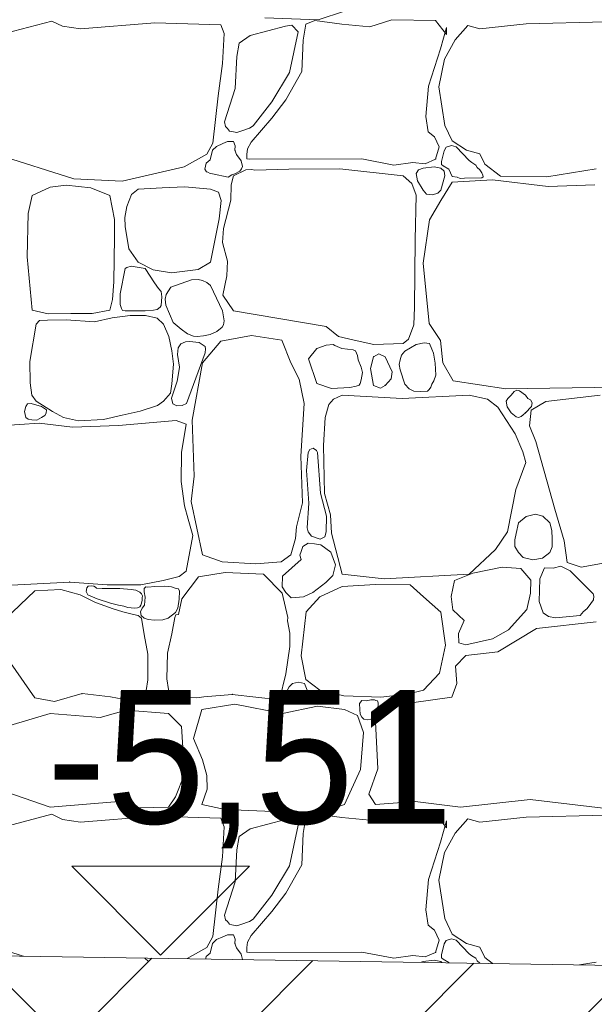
# Model space of a CAD drawing. Header units: millimetres. Extents: x 16408 to 141596, y -21057 to 26364.
# Tile 134 of 144: x 86448 to 87094, y -5563 to -4457. Entities that reach past the tile are written whole.
import ezdxf

# ---------------------------------------------------------------- set-up
doc = ezdxf.new("R2010")
doc.units = ezdxf.units.MM
doc.header["$MEASUREMENT"] = 0
doc.linetypes.add('Wipeout_Contour', pattern=[1000, 0, -1000])
doc.layers.add('0_Nr_pióra__1', color=7, linetype='Continuous', lineweight=13)
doc.layers.add('0_Nr_pióra__101', color=7, linetype='Continuous', lineweight=5, true_color=0xb2b2b2)
doc.layers.add('_elementy3d_Nr_pióra__101', color=7, linetype='Continuous', lineweight=5, true_color=0xb2b2b2)
doc.layers.add('_elementy3d', color=7, linetype='Continuous')
doc.styles.add('STYL_AUTOMATYCZNY_2', font='txt')
doc.dimstyles.new('STYL_AUTOMATYCZNY__1', dxfattribs={"dimtxt": 150, "dimasz": 95, "dimexe": 0.18, "dimexo": 0.0625, "dimgap": 0.09, "dimtad": 1, "dimtih": 1, "dimtoh": 1, "dimdec": 0, "dimlfac": 0.1, "dimzin": 0, "dimdsep": 46, "dimtxsty": 'STYL_AUTOMATYCZNY_2', "dimblk": 'ARROWHEAD_6', "dimblk1": 'ARROWHEAD_6', "dimblk2": 'ARROWHEAD_6', "dimcen": 0.09, "dimse1": 1, "dimse2": 1, "dimclrd": 7, "dimclre": 7, "dimclrt": 7, "dimadec": 1, "dimazin": 0, "dimtfac": 1, "dimtdec": 4, "dimtmove": 0, "dimatfit": 3, "dimfxl": 0, "dimtolj": 1, "dimtzin": 0, "dimarcsym": 0})

# ---------------------------------------------------------------- blocks, each defined once
blk = doc.blocks.new('*X4')
at = {"layer": '_elementy3d_Nr_pióra__101', "color": 253, "linetype": 'Continuous', "lineweight": 5, "true_color": 0xb2b2b2}
for p, q in [((86813.3, -4447.1), (86783.4, -4457)), ((86400, -4480.1), (86483.9, -4458.2)), ((86483.9, -4458.2), (86496.1, -4463.9)), ((86783.4, -4457), (86723.4, -4454.5)), ((86779.9, -4457.7), (86769.5, -4461.7)), ((86810.1, -4461.7), (86779.9, -4457.7)), ((86866.6, -4457), (86841.8, -4464.7)), ((86915.6, -4457.7), (86866.6, -4457)), ((86927.8, -4473.3), (86915.6, -4457.7)), ((86496.1, -4463.9), (86516.1, -4466.9)), ((86516.1, -4466.9), (86600, -4460.2)), ((86600, -4460.2), (86674.1, -4462.4)), ((86674.1, -4462.4), (86678, -4472.3)), ((86746.7, -4463.9), (86707, -4474.6)), ((86754.1, -4462.9), (86746.7, -4463.9)), ((86761.2, -4470.3), (86754.1, -4462.9)), ((86769.5, -4461.7), (86766.8, -4479.8)), ((86841.8, -4464.7), (86810.1, -4461.7)), ((86921.3, -4489.4), (86928, -4465.4)), ((86928, -4465.4), (86927.8, -4473.3)), ((86952, -4463.2), (86937.7, -4479.5)), ((86965.4, -4466.9), (86952, -4463.2)), ((87017.7, -4461.2), (86965.4, -4466.9)), ((87107.3, -4459), (87017.7, -4461.2)), ((86678, -4472.3), (86675.8, -4505.8)), ((86707, -4474.6), (86694.7, -4483)), ((86751.4, -4515.9), (86761.2, -4470.3)), ((86766.8, -4479.8), (86765.3, -4514.9)), ((86937.7, -4479.5), (86925.8, -4501.1)), ((86694.7, -4483), (86692.2, -4498.1)), ((86907.7, -4531.5), (86921.3, -4489.4)), ((86692.2, -4498.1), (86690.2, -4534)), ((86925.8, -4501.1), (86919.1, -4532)), ((86675.8, -4505.8), (86670.9, -4542.4)), ((86731.3, -4548.9), (86751.4, -4515.9)), ((86765.3, -4514.9), (86747.2, -4546.6)), ((86690.2, -4534), (86678.2, -4571.4)), ((86904.7, -4565.5), (86907.7, -4531.5)), ((86919.1, -4532), (86926, -4575.4)), ((86670.9, -4542.4), (86665.2, -4595.4)), ((86747.2, -4546.6), (86731.3, -4567.4)), ((86710.3, -4575.9), (86731.3, -4548.9)), ((86731.3, -4567.4), (86708.3, -4594.2)), ((86907.4, -4582.8), (86904.7, -4565.5)), ((86678.2, -4571.4), (86679.5, -4576.7)), ((86679.5, -4576.7), (86681.6, -4578.8)), ((86681.6, -4578.8), (86683.8, -4581.8)), ((86696.7, -4582.1), (86706.4, -4578.7)), ((86706.4, -4578.7), (86710.3, -4575.9)), ((86926, -4575.4), (86934.4, -4592.7)), ((86683.8, -4581.8), (86686.6, -4582.4)), ((86686.6, -4582.4), (86692.2, -4583.4)), ((86692.2, -4583.4), (86696.7, -4582.1)), ((86914.4, -4588.3), (86907.4, -4582.8)), ((86919.6, -4599.6), (86914.4, -4588.3)), ((86665.2, -4595.4), (86658.5, -4607.8)), ((86669.3, -4599), (86664.7, -4603.4)), ((86676.4, -4595.8), (86669.3, -4599)), ((86681.7, -4593.6), (86676.4, -4595.8)), ((86688.2, -4593.7), (86681.7, -4593.6)), ((86690.3, -4598.6), (86688.2, -4593.7)), ((86690, -4603.4), (86690.3, -4598.6)), ((86703.9, -4601.7), (86703.3, -4608)), ((86708.3, -4594.2), (86703.9, -4601.7)), ((86915.6, -4613.3), (86919.6, -4599.6)), ((86927.6, -4600.1), (86925.4, -4603.9)), ((86933.6, -4598), (86927.6, -4600.1)), ((86938.9, -4599.6), (86933.6, -4598)), ((86934.4, -4592.7), (86950.5, -4603.4)), ((86953.4, -4614.9), (86938.9, -4599.6)), ((86508.9, -4635.5), (86420, -4607.6)), ((86658.5, -4607.8), (86633, -4621.9)), ((86664.7, -4603.4), (86662.2, -4614.2)), ((86691.7, -4608.3), (86690, -4603.4)), ((86696.9, -4615.2), (86691.7, -4608.3)), ((86703.3, -4608), (86703.2, -4612.9)), ((86703.2, -4612.9), (86705.8, -4613.3)), ((86705.8, -4613.3), (86832.6, -4613)), ((86832.6, -4613), (86868.6, -4620)), ((86904, -4618.5), (86915.6, -4613.3)), ((86925.4, -4603.9), (86922.2, -4616.2)), ((86950.5, -4603.4), (86965.4, -4607.3)), ((86965.4, -4607.3), (86971.1, -4619)), ((86633, -4621.9), (86563.2, -4638.2)), ((86657.5, -4618), (86656.1, -4624.7)), ((86656.1, -4624.7), (86658, -4627.8)), ((86662.2, -4614.2), (86657.5, -4618)), ((86695.5, -4626.9), (86697.3, -4624.3)), ((86698.4, -4621.5), (86696.9, -4615.2)), ((86697.3, -4624.3), (86698.4, -4621.5)), ((86750.7, -4624.7), (86712.3, -4625.7)), ((86807.9, -4624.4), (86750.7, -4624.7)), ((86879.2, -4632.3), (86807.9, -4624.4)), ((86868.6, -4620), (86889.9, -4617)), ((86889.9, -4617), (86904, -4618.5)), ((86901.5, -4623.4), (86896.4, -4625.5)), ((86914.1, -4622.1), (86901.5, -4623.4)), ((86921.6, -4623.4), (86914.1, -4622.1)), ((86925.2, -4626.8), (86921.6, -4623.4)), ((86922.2, -4616.2), (86922.4, -4619.3)), ((86922.4, -4619.3), (86924.3, -4621)), ((86924.3, -4621), (86930.4, -4624.7)), ((86930.4, -4624.7), (86934.3, -4632.7)), ((86956.5, -4617.2), (86953.4, -4614.9)), ((86960.8, -4620), (86956.5, -4617.2)), ((86962.3, -4622.7), (86960.8, -4620)), ((86965.4, -4625.4), (86962.3, -4622.7)), ((86971.1, -4619), (86988.7, -4632.6)), ((87040.7, -4633.1), (87096.2, -4624.4)), ((86563.2, -4638.2), (86508.9, -4635.5)), ((86658, -4627.8), (86659.3, -4628.2)), ((86659.3, -4628.2), (86662, -4629.6)), ((86662, -4629.6), (86664.7, -4629.9)), ((86664.7, -4629.9), (86682.5, -4633.8)), ((86682.5, -4633.8), (86686.4, -4630.9)), ((86688.5, -4632.3), (86685.6, -4642.3)), ((86686.4, -4630.9), (86690, -4629.9)), ((86702.1, -4625.5), (86688.5, -4632.3)), ((86690, -4629.9), (86695.5, -4626.9)), ((86709, -4625.1), (86702.1, -4625.5)), ((86712.3, -4625.7), (86709, -4625.1)), ((86888.8, -4640.8), (86879.2, -4632.3)), ((86896.4, -4625.5), (86893.6, -4629.4)), ((86893.6, -4629.4), (86895.4, -4637.9)), ((86921.6, -4648.2), (86926.1, -4632.2)), ((86926.1, -4632.2), (86925.2, -4626.8)), ((86934.3, -4632.7), (86939.9, -4633.8)), ((86939.9, -4633.8), (86943.2, -4635.2)), ((86943.2, -4635.2), (86948.1, -4634.9)), ((86948.1, -4634.9), (86967.5, -4634.3)), ((86967.7, -4628.6), (86965.4, -4625.4)), ((86967.5, -4634.3), (86969, -4633.2)), ((86968.9, -4631.2), (86967.7, -4628.6)), ((86969, -4633.2), (86968.9, -4631.2)), ((86988.7, -4632.6), (87040.7, -4633.1)), ((86482, -4644.8), (86461.7, -4654.4)), ((86500.2, -4642.7), (86482, -4644.8)), ((86528, -4645.5), (86500.2, -4642.7)), ((86549.4, -4654.4), (86528, -4645.5)), ((86608.1, -4645.5), (86581.2, -4647.2)), ((86633.4, -4644.6), (86608.1, -4645.5)), ((86662.6, -4647.2), (86633.4, -4644.6)), ((86685.6, -4642.3), (86685.3, -4659.4)), ((86893.8, -4653.8), (86888.8, -4640.8)), ((86895.4, -4637.9), (86901.5, -4648.2)), ((86934.4, -4639.3), (86921.6, -4659.8)), ((86979.5, -4636.8), (86934.4, -4639.3)), ((87042.4, -4644), (86979.5, -4636.8)), ((87094.7, -4642.2), (87042.4, -4644)), ((86461.7, -4654.4), (86457.4, -4674.5)), ((86554.6, -4681.1), (86549.4, -4654.4)), ((86573.7, -4653.1), (86568.2, -4666.7)), ((86581.2, -4647.2), (86573.7, -4653.1)), ((86671.3, -4650.5), (86662.6, -4647.2)), ((86674.5, -4659.7), (86671.3, -4650.5)), ((86892.5, -4704.2), (86893.8, -4653.8)), ((86901.5, -4648.2), (86905.5, -4652.8)), ((86905.5, -4652.8), (86912, -4653.5)), ((86912, -4653.5), (86918.1, -4651.6)), ((86918.1, -4651.6), (86921.6, -4648.2)), ((86568.2, -4666.7), (86566.1, -4678.8)), ((86672.1, -4680.3), (86674.5, -4659.7)), ((86685.3, -4659.4), (86677.2, -4691.5)), ((86921.6, -4659.8), (86908.7, -4681.6)), ((86457.4, -4674.5), (86456.4, -4723)), ((86566.1, -4678.8), (86566.3, -4689)), ((86554.4, -4700.9), (86554.6, -4681.1)), ((86566.3, -4689), (86570.4, -4714.1)), ((86662.6, -4729.2), (86672.1, -4680.3)), ((86908.7, -4681.6), (86901.5, -4730.4)), ((86553.7, -4751.1), (86554.4, -4700.9)), ((86677.2, -4691.5), (86676.1, -4707.2)), ((86676.1, -4707.2), (86681.6, -4728.2)), ((86891.8, -4779.6), (86892.5, -4704.2)), ((86456.4, -4723), (86461.7, -4783.2)), ((86570.4, -4714.1), (86581.2, -4729.2)), ((86568.2, -4735.1), (86566.3, -4736.4)), ((86573.3, -4733.7), (86568.2, -4735.1)), ((86588.9, -4736.4), (86573.3, -4733.7)), ((86581.2, -4729.2), (86598, -4737.8)), ((86648.6, -4737.5), (86662.6, -4729.2)), ((86681.6, -4728.2), (86680.7, -4744.6)), ((86901.5, -4730.4), (86908.4, -4798)), ((86566.3, -4736.4), (86561, -4764.8)), ((86599.5, -4752.4), (86588.9, -4736.4)), ((86598, -4737.8), (86618.5, -4741.1)), ((86618.5, -4741.1), (86648.6, -4737.5)), ((86680.7, -4744.6), (86676.4, -4766.1)), ((86552.2, -4771.2), (86553.7, -4751.1)), ((86604.1, -4758.9), (86599.5, -4752.4)), ((86617.9, -4757.4), (86612.6, -4765.5)), ((86640.9, -4749), (86617.9, -4757.4)), ((86648.5, -4748.7), (86640.9, -4749)), ((86653.3, -4749.8), (86648.5, -4748.7)), ((86658.4, -4752), (86653.3, -4749.8)), ((86662.5, -4755.4), (86658.4, -4752)), ((86676, -4784), (86662.5, -4755.4)), ((86561, -4764.8), (86560.8, -4776.9)), ((86606.9, -4762), (86604.1, -4758.9)), ((86607.8, -4768), (86606.9, -4762)), ((86607, -4777.8), (86607.8, -4768)), ((86612.6, -4765.5), (86611.4, -4770.9)), ((86676.4, -4766.1), (86688.5, -4783.9)), ((86549.4, -4783.2), (86552.2, -4771.2)), ((86560.8, -4776.9), (86562.3, -4781.1)), ((86605.8, -4779.8), (86607, -4777.8)), ((86611.4, -4770.9), (86612.3, -4777.6)), ((86612.3, -4777.6), (86620.6, -4796.8)), ((86891.3, -4799.7), (86891.8, -4779.6)), ((86461.7, -4783.2), (86479.9, -4787.3)), ((86479.9, -4787.3), (86505.4, -4787)), ((86505.4, -4787), (86529.5, -4786.9)), ((86529.5, -4786.9), (86549.4, -4783.2)), ((86572.2, -4788.9), (86551.8, -4791.7)), ((86562.3, -4781.1), (86563.3, -4783.5)), ((86563.3, -4783.5), (86566.3, -4784)), ((86566.3, -4784), (86588.9, -4784)), ((86589.2, -4789.2), (86572.2, -4788.9)), ((86588.9, -4784), (86598.2, -4783.2)), ((86602.4, -4792.1), (86589.2, -4789.2)), ((86598.2, -4783.2), (86602.6, -4782.2)), ((86602.6, -4782.2), (86605.8, -4779.8)), ((86677.7, -4794.9), (86676, -4784)), ((86688.5, -4783.9), (86792.5, -4801.6)), ((86466.4, -4798.9), (86459.1, -4840.8)), ((86470.2, -4794.7), (86466.4, -4798.9)), ((86479.2, -4794.4), (86470.2, -4794.7)), ((86500, -4794.1), (86479.2, -4794.4)), ((86531.8, -4796.1), (86500, -4794.1)), ((86551.8, -4791.7), (86531.8, -4796.1)), ((86609.6, -4798.9), (86602.4, -4792.1)), ((86615.4, -4812.6), (86609.6, -4798.9)), ((86620.6, -4796.8), (86629.5, -4804.4)), ((86675.4, -4802.2), (86677.1, -4799.6)), ((86677.1, -4799.6), (86677.7, -4794.9)), ((86792.5, -4801.6), (86806.3, -4812.5)), ((86885.3, -4815.5), (86891.3, -4799.7)), ((86908.4, -4798), (86921.3, -4817.1)), ((86618.8, -4828.6), (86615.4, -4812.6)), ((86629.5, -4804.4), (86636.4, -4809.8)), ((86636.4, -4809.8), (86643.2, -4812.3)), ((86643.2, -4812.3), (86647.4, -4812.6)), ((86647.4, -4812.6), (86654.6, -4812.1)), ((86654.6, -4812.1), (86662.2, -4810.3)), ((86662.2, -4810.3), (86669.4, -4807.2)), ((86669.4, -4807.2), (86675.4, -4802.2)), ((86708.6, -4811.4), (86673.9, -4817.8)), ((86742.7, -4816.9), (86708.6, -4811.4)), ((86806.3, -4812.5), (86824.1, -4816.7)), ((86629, -4821), (86625.9, -4825.3)), ((86634.3, -4818.8), (86629, -4821)), ((86639, -4818.2), (86634.3, -4818.8)), ((86649.6, -4819.4), (86639, -4818.2)), ((86656.4, -4823.8), (86649.6, -4819.4)), ((86673.9, -4817.8), (86653.3, -4842.1)), ((86656.7, -4826.7), (86656.4, -4823.8)), ((86752.9, -4842.1), (86742.7, -4816.9)), ((86792.4, -4822.4), (86781.9, -4826)), ((86800.4, -4821.8), (86792.4, -4822.4)), ((86802.2, -4822.6), (86800.4, -4821.8)), ((86810.1, -4826), (86802.2, -4822.6)), ((86824.1, -4816.7), (86846.1, -4821.7)), ((86846.1, -4821.7), (86879.2, -4820.6)), ((86879.2, -4820.6), (86885.3, -4815.5)), ((86893.9, -4821.8), (86881.2, -4829.2)), ((86902.7, -4819.8), (86893.9, -4821.8)), ((86908.9, -4820.7), (86902.7, -4819.8)), ((86911.4, -4826.8), (86908.9, -4820.7)), ((86921.3, -4817.1), (86923.8, -4842.1)), ((86620.7, -4843.8), (86618.8, -4828.6)), ((86625.9, -4825.3), (86625.2, -4833)), ((86625.2, -4833), (86627.5, -4847)), ((86635.5, -4887.9), (86656.3, -4830.9)), ((86656.3, -4830.9), (86656.7, -4826.7)), ((86781.9, -4826), (86772.7, -4837.7)), ((86823, -4827.5), (86810.1, -4826)), ((86825.5, -4828.7), (86823, -4827.5)), ((86827.8, -4834.2), (86825.5, -4828.7)), ((86828.7, -4838.9), (86827.8, -4834.2)), ((86851.9, -4832.2), (86845.8, -4835.4)), ((86858.9, -4835.4), (86851.9, -4832.2)), ((86877.1, -4833.5), (86875.6, -4838.9)), ((86881.2, -4829.2), (86877.1, -4833.5)), ((86913.2, -4831.4), (86911.4, -4826.8)), ((86915.3, -4842.7), (86913.2, -4831.4)), ((86459.1, -4840.8), (86459.5, -4864.6)), ((86619.1, -4865.9), (86620.7, -4843.8)), ((86653.3, -4842.1), (86641.7, -4906.5)), ((86762.1, -4860.7), (86752.9, -4842.1)), ((86772.7, -4837.7), (86781.9, -4865.4)), ((86831.8, -4847), (86828.7, -4838.9)), ((86845.8, -4835.4), (86842.6, -4848.6)), ((86866.8, -4852.3), (86858.9, -4835.4)), ((86875.6, -4838.9), (86874.8, -4844.1)), ((86874.8, -4844.1), (86875.7, -4850)), ((86915.9, -4856), (86915.3, -4842.7)), ((86923.8, -4842.1), (86935.4, -4862.4)), ((86626.4, -4854.4), (86624.8, -4863)), ((86627.5, -4847), (86626.4, -4854.4)), ((86833.4, -4853), (86831.8, -4847)), ((86832.1, -4861.4), (86833.4, -4853)), ((86842.6, -4848.6), (86845.8, -4867.6)), ((86865.6, -4860.2), (86866.8, -4852.3)), ((86875.7, -4850), (86881.2, -4866.4)), ((86913.6, -4862.6), (86915.9, -4856)), ((86459.5, -4864.6), (86461.5, -4878.5)), ((86617.5, -4876.4), (86619.1, -4865.9)), ((86624.8, -4863), (86618.7, -4881.8)), ((86767.8, -4887.9), (86762.1, -4860.7)), ((86781.9, -4865.4), (86798.7, -4871.1)), ((86826.2, -4868.6), (86829.6, -4867.3)), ((86829.6, -4867.3), (86830.7, -4865.4)), ((86830.7, -4865.4), (86832.1, -4861.4)), ((86845.8, -4867.6), (86853.6, -4870.9)), ((86853.6, -4870.9), (86858.9, -4867.6)), ((86858.9, -4867.6), (86865.6, -4860.2)), ((86881.2, -4866.4), (86885.8, -4871.4)), ((86910.2, -4869.7), (86911.4, -4866.4)), ((86911.4, -4866.4), (86913.6, -4862.6)), ((86935.4, -4862.4), (86994.6, -4871.6)), ((86461.5, -4878.5), (86466.4, -4885.4)), ((86609.6, -4885.4), (86617.5, -4876.4)), ((86798.7, -4871.1), (86819, -4869.9)), ((86810.6, -4878.5), (86800.7, -4883)), ((86878, -4882.2), (86810.6, -4878.5)), ((86819, -4869.9), (86826.2, -4868.6)), ((86953.4, -4878.5), (86878, -4882.2)), ((86885.8, -4871.4), (86891.1, -4874.2)), ((86891.1, -4874.2), (86898.5, -4874.3)), ((86898.5, -4874.3), (86906.7, -4874.1)), ((86906.7, -4874.1), (86908.4, -4872.1)), ((86908.4, -4872.1), (86910.2, -4869.7)), ((86974.1, -4883), (86953.4, -4878.5)), ((86994.6, -4871.6), (87120.7, -4869.6)), ((87000.6, -4878.5), (86997, -4882.2)), ((87003.9, -4874.3), (87000.6, -4878.5)), ((87007.1, -4872.9), (87003.9, -4874.3)), ((87010.2, -4873.6), (87007.1, -4872.9)), ((87016.7, -4878.5), (87010.2, -4873.6)), ((87019.4, -4882.4), (87016.7, -4878.5)), ((87100.9, -4878.5), (87039.7, -4885.7)), ((86456.6, -4888.5), (86454.9, -4891.5)), ((86460.6, -4887.8), (86456.6, -4888.5)), ((86472.3, -4891.5), (86460.6, -4887.8)), ((86466.4, -4885.4), (86484.7, -4896.9)), ((86583.5, -4896.4), (86603, -4890.1)), ((86603, -4890.1), (86609.6, -4885.4)), ((86618.7, -4881.8), (86620.1, -4888.2)), ((86620.1, -4888.2), (86624.4, -4890.5)), ((86624.4, -4890.5), (86630.5, -4890.2)), ((86630.5, -4890.2), (86635.5, -4887.9)), ((86764, -4947.1), (86767.8, -4887.9)), ((86795.5, -4888.9), (86791.3, -4903.8)), ((86800.7, -4883), (86795.5, -4888.9)), ((86985.5, -4891.9), (86974.1, -4883)), ((86997, -4882.2), (86994.9, -4885.5)), ((86994.9, -4885.5), (86996, -4891.7)), ((87022.4, -4884), (87019.4, -4882.4)), ((87024.3, -4887.2), (87022.4, -4884)), ((87039.7, -4885.7), (87023.1, -4895.6)), ((87023.7, -4891.5), (87024.3, -4887.2)), ((86454.9, -4891.5), (86453.2, -4897.1)), ((86453.2, -4897.1), (86454.9, -4903.7)), ((86477.9, -4895.2), (86472.3, -4891.5)), ((86476, -4901.5), (86477.6, -4898.8)), ((86477.6, -4898.8), (86477.9, -4895.2)), ((86484.7, -4896.9), (86497, -4903.7)), ((86542, -4906.1), (86562.9, -4900.9)), ((86562.9, -4900.9), (86583.5, -4896.4)), ((87005, -4921.9), (86985.5, -4891.9)), ((86996, -4891.7), (87000.6, -4898.3)), ((87000.6, -4898.3), (87006.2, -4902.8)), ((87011.9, -4902.7), (87014, -4900.6)), ((87014, -4900.6), (87016.7, -4898.3)), ((87016.7, -4898.3), (87023.7, -4891.5)), ((87023.1, -4895.6), (87021.4, -4913.2)), ((86469.9, -4910.2), (86425.1, -4912.9)), ((86454.9, -4903.7), (86457.3, -4905.4)), ((86457.3, -4905.4), (86461.3, -4906.3)), ((86461.3, -4906.3), (86467.2, -4906.6)), ((86467.2, -4906.6), (86472.3, -4903.7)), ((86507.2, -4914.4), (86469.9, -4910.2)), ((86472.3, -4903.7), (86476, -4901.5)), ((86497, -4903.7), (86514.1, -4907.6)), ((86514.1, -4907.6), (86542, -4906.1)), ((86624, -4907), (86558.8, -4912.7)), ((86634.9, -4911.1), (86624, -4907)), ((86629.8, -4943.2), (86634.9, -4911.1)), ((86641.7, -4906.5), (86644.2, -4969.7)), ((86791.3, -4903.8), (86789.6, -4935)), ((87006.2, -4902.8), (87009, -4903.6)), ((87009, -4903.6), (87011.9, -4902.7)), ((86558.8, -4912.7), (86507.2, -4914.4)), ((87013.7, -4942.2), (87005, -4921.9)), ((87021.4, -4913.2), (87028.4, -4930.8)), ((87028.4, -4930.8), (87049.9, -5006.6)), ((86629.3, -4975.7), (86629.8, -4943.2)), ((86772.2, -4943.2), (86770.4, -4963.3)), ((86774.1, -4939.7), (86772.2, -4943.2)), ((86778, -4938.3), (86774.1, -4939.7)), ((86781.8, -4940.8), (86778, -4938.3)), ((86782.9, -4943.2), (86781.8, -4940.8)), ((86786, -4988.6), (86782.9, -4943.2)), ((86789.6, -4935), (86790.8, -4989.2)), ((87017.2, -4954.1), (87013.7, -4942.2)), ((86766, -4999.6), (86764, -4947.1)), ((87005.8, -4984.5), (87017.2, -4954.1)), ((86770.4, -4963.3), (86773.1, -4999.9)), ((86633.1, -5002.9), (86629.3, -4975.7)), ((86644.2, -4969.7), (86640.7, -4998.2)), ((86792.8, -5014.7), (86786, -4988.6)), ((86790.8, -4989.2), (86797.5, -5013)), ((86996.4, -5032.1), (87005.8, -4984.5)), ((86640.7, -4998.2), (86653.3, -5058.1)), ((86759.3, -5026.6), (86766, -4999.6)), ((86773.1, -4999.9), (86771, -5027.5)), ((86637.3, -5018.1), (86633.1, -5002.9)), ((87049.9, -5006.6), (87060.3, -5042.2)), ((86642.6, -5036.1), (86637.3, -5018.1)), ((86792.7, -5032.1), (86792.8, -5014.7)), ((86797.5, -5013), (86798.7, -5033.6)), ((87008.9, -5022.2), (87006.1, -5033.9)), ((87017.6, -5015.1), (87008.9, -5022.2)), ((87027.9, -5012.2), (87017.6, -5015.1)), ((87036.1, -5014.6), (87027.9, -5012.2)), ((87044.1, -5022.2), (87036.1, -5014.6)), ((87046.4, -5030.8), (87044.1, -5022.2)), ((86758.1, -5039.5), (86759.3, -5026.6)), ((86771, -5027.5), (86772.2, -5032.1)), ((86772.2, -5032.1), (86775.9, -5037.2)), ((86791, -5037.7), (86792.7, -5032.1)), ((86798.7, -5033.6), (86810.6, -5079.9)), ((86983, -5052.2), (86996.4, -5032.1)), ((87006.1, -5033.9), (87004.9, -5041.2)), ((87046.7, -5040.2), (87046.4, -5030.8)), ((86634.9, -5076.4), (86642.6, -5036.1)), ((86752.9, -5058.1), (86758.1, -5039.5)), ((86772.2, -5044.8), (86766.2, -5048.8)), ((86779.6, -5045.7), (86772.2, -5044.8)), ((86775.9, -5037.2), (86785.9, -5040.3)), ((86785.9, -5040.3), (86791, -5037.7)), ((87004.9, -5041.2), (87004.8, -5048.6)), ((87046.7, -5049.2), (87046.7, -5040.2)), ((87060.3, -5042.2), (87063.7, -5066.8)), ((86764.4, -5054.2), (86763, -5058.4)), ((86766.2, -5048.8), (86764.4, -5054.2)), ((86786.6, -5046.8), (86779.6, -5045.7)), ((86797.7, -5055.1), (86786.6, -5046.8)), ((86803, -5069.1), (86797.7, -5055.1)), ((86953.4, -5079.9), (86983, -5052.2)), ((87004.8, -5048.6), (87008.9, -5055.4)), ((87008.9, -5055.4), (87014.1, -5061)), ((87035.9, -5061.7), (87044.1, -5055.4)), ((87044.1, -5055.4), (87046.7, -5049.2)), ((86653.3, -5058.1), (86675.6, -5065.8)), ((86675.6, -5065.8), (86713.3, -5068)), ((86713.3, -5068), (86742, -5065.8)), ((86742, -5065.8), (86752.9, -5058.1)), ((86764.4, -5063.3), (86743.6, -5081.8)), ((86763, -5058.4), (86764.4, -5063.3)), ((87014.1, -5061), (87025.2, -5063.8)), ((87025.2, -5063.8), (87035.9, -5061.7)), ((87063.7, -5066.8), (87079.3, -5072)), ((87079.3, -5072), (87135.8, -5061.6)), ((86627.3, -5082.4), (86634.9, -5076.4)), ((86649.1, -5082.6), (86679.1, -5077.9)), ((86679.1, -5077.9), (86722.2, -5079.9)), ((86800.2, -5081.2), (86803, -5069.1)), ((86990.4, -5071.7), (86957.5, -5078.7)), ((87011.5, -5073.5), (86990.4, -5071.7)), ((87022.6, -5086.3), (87011.5, -5073.5)), ((87038.2, -5072.7), (87032.7, -5085.1)), ((87047.9, -5073), (87038.2, -5072.7)), ((87056.6, -5070.8), (87047.9, -5073)), ((87067, -5075.9), (87056.6, -5070.8)), ((87092.7, -5101.7), (87067, -5075.9)), ((86415.5, -5093.1), (86504.2, -5088.6)), ((86504.2, -5088.6), (86546.4, -5091.8)), ((86584.1, -5091.8), (86609.1, -5086.8)), ((86609.1, -5086.8), (86627.3, -5082.4)), ((86630.2, -5107.3), (86649.1, -5082.6)), ((86722.2, -5079.9), (86743.2, -5100.9)), ((86743.6, -5081.8), (86743, -5093.9)), ((86777.6, -5100.3), (86792.2, -5089)), ((86792.2, -5089), (86800.2, -5081.2)), ((86810.6, -5079.9), (86857.9, -5084.8)), ((86857.9, -5084.8), (86953.4, -5079.9)), ((86936.9, -5086.8), (86933.2, -5104.8)), ((86957.5, -5078.7), (86936.9, -5086.8)), ((87022.4, -5101.2), (87022.6, -5086.3)), ((87032.7, -5085.1), (87032.3, -5110.6)), ((86464.9, -5098.6), (86431.6, -5130.3)), ((86494.1, -5097), (86464.9, -5098.6)), ((86515.9, -5102.9), (86494.1, -5097)), ((86523.2, -5095.1), (86522.6, -5099.1)), ((86522.6, -5099.1), (86524.3, -5102.9)), ((86525, -5093.1), (86523.2, -5095.1)), ((86528.6, -5092.8), (86525, -5093.1)), ((86531.2, -5093.3), (86528.6, -5092.8)), ((86533.1, -5094.2), (86531.2, -5093.3)), ((86534.2, -5095.4), (86533.1, -5094.2)), ((86540.6, -5095.9), (86534.2, -5095.4)), ((86560.5, -5095.8), (86540.6, -5095.9)), ((86546.4, -5091.8), (86584.1, -5091.8)), ((86573.3, -5097), (86560.5, -5095.8)), ((86578.3, -5097.8), (86573.3, -5097)), ((86582.9, -5100), (86578.3, -5097.8)), ((86584.8, -5101.7), (86582.9, -5100)), ((86588, -5095.8), (86587.8, -5099.6)), ((86587.8, -5099.6), (86588.9, -5105.7)), ((86589.8, -5094), (86588, -5095.8)), ((86592.1, -5094.3), (86589.8, -5094)), ((86600, -5093.7), (86592.1, -5094.3)), ((86611.2, -5093.2), (86600, -5093.7)), ((86618.5, -5093.9), (86611.2, -5093.2)), ((86624, -5095.8), (86618.5, -5093.9)), ((86626.4, -5096.2), (86624, -5095.8)), ((86627.6, -5098.8), (86626.4, -5096.2)), ((86627.2, -5107.8), (86627.6, -5098.8)), ((86743, -5093.9), (86747.3, -5100.5)), ((86767, -5105.2), (86777.6, -5100.3)), ((86810.6, -5093.5), (86785.3, -5105.2)), ((86848.2, -5091.5), (86810.6, -5093.5)), ((86886.9, -5091.8), (86848.2, -5091.5)), ((86902.2, -5105.2), (86886.9, -5091.8)), ((86533, -5111.7), (86515.9, -5102.9)), ((86524.3, -5102.9), (86535, -5107.4)), ((86535, -5107.4), (86550.1, -5112.2)), ((86584.7, -5112.4), (86585.4, -5109)), ((86585.9, -5103.9), (86584.8, -5101.7)), ((86585.4, -5109), (86585.6, -5106.4)), ((86585.6, -5106.4), (86585.9, -5103.9)), ((86588.9, -5105.7), (86588.3, -5114.6)), ((86625.6, -5117.8), (86627.2, -5107.8)), ((86626.4, -5125.2), (86630.2, -5107.3)), ((86743.2, -5100.9), (86749.6, -5128.3)), ((86747.3, -5100.5), (86753.3, -5106.2)), ((86753.3, -5106.2), (86767, -5105.2)), ((86785.3, -5105.2), (86770.2, -5122.2)), ((86921.6, -5122.5), (86902.2, -5105.2)), ((86933.2, -5104.8), (86935.2, -5119.8)), ((87018.1, -5119.6), (87022.4, -5101.2)), ((87032.3, -5110.6), (87036.8, -5123.1)), ((87090.2, -5112.7), (87093.1, -5108.5)), ((87093.7, -5104.3), (87092.7, -5101.7)), ((87093.1, -5108.5), (87093.7, -5104.3)), ((86553, -5118.5), (86533, -5111.7)), ((86550.1, -5112.2), (86559.1, -5114.6)), ((86564, -5121.9), (86553, -5118.5)), ((86559.1, -5114.6), (86564.8, -5115.6)), ((86575.9, -5125), (86564, -5121.9)), ((86564.8, -5115.6), (86569.4, -5117.1)), ((86569.4, -5117.1), (86576.9, -5117.8)), ((86576.9, -5117.8), (86580.3, -5117.5)), ((86580.3, -5117.5), (86582.9, -5116.3)), ((86582.9, -5116.3), (86584.2, -5114.7)), ((86585.4, -5118.1), (86583.8, -5122)), ((86583.8, -5122), (86584.6, -5126.3)), ((86584.2, -5114.7), (86584.7, -5112.4)), ((86588.3, -5114.6), (86585.4, -5118.1)), ((86623.2, -5122.7), (86625.6, -5117.8)), ((86770.2, -5122.2), (86764.3, -5171.5)), ((86926.8, -5159.4), (86921.6, -5122.5)), ((86935.2, -5119.8), (86947.6, -5131.9)), ((86997.6, -5142.3), (87018.1, -5119.6)), ((87078.1, -5126), (87081.9, -5121.8)), ((87081.8, -5122), (87086, -5118.3)), ((87086, -5118.3), (87090.2, -5112.7)), ((86580.9, -5126), (86575.9, -5125)), ((86584.9, -5129.3), (86580.9, -5126)), ((86584.6, -5126.3), (86588, -5129.3)), ((86588, -5147.7), (86584.9, -5129.3)), ((86588, -5129.3), (86592.4, -5130.6)), ((86592.4, -5130.6), (86599.5, -5131.3)), ((86599.5, -5131.3), (86608.7, -5131.1)), ((86608.7, -5131.1), (86614.8, -5129.3)), ((86614.8, -5129.3), (86623.2, -5122.7)), ((86618.8, -5146.6), (86622.4, -5128.3)), ((86622.4, -5128.3), (86623.4, -5125.5)), ((86623.4, -5125.5), (86626.4, -5125.2)), ((86749.6, -5128.3), (86749.1, -5132.1)), ((86749.1, -5132.1), (86751.5, -5146.2)), ((86947.6, -5131.9), (86941.4, -5146.5)), ((87096.4, -5133.4), (87029.1, -5140.8)), ((87036.8, -5123.1), (87042.5, -5127.3)), ((87042.5, -5127.3), (87050.4, -5128.7)), ((87050.4, -5128.7), (87078.1, -5126)), ((86979.8, -5152.5), (86997.6, -5142.3)), ((87029.1, -5140.8), (86985.7, -5167.1)), ((86592, -5169.8), (86588, -5147.7)), ((86614.2, -5168.6), (86618.8, -5146.6)), ((86751.5, -5146.2), (86751.6, -5161)), ((86941.4, -5146.5), (86941.6, -5156.9)), ((86949.6, -5159.2), (86979.8, -5152.5)), ((86751.6, -5161), (86747.1, -5191.9)), ((86920.1, -5190.9), (86926.8, -5159.4)), ((86941.6, -5156.9), (86949.6, -5159.2)), ((86592, -5198.6), (86592, -5169.8)), ((86613.4, -5197.5), (86614.2, -5168.6)), ((86764.3, -5171.5), (86769.5, -5198)), ((86949.6, -5171.3), (86937.9, -5183.2)), ((86985.7, -5167.1), (86949.6, -5171.3)), ((86437.5, -5179.3), (86464.9, -5218.6)), ((86937.9, -5183.2), (86939.6, -5202.5)), ((86589.9, -5210.3), (86592, -5198.6)), ((86615.2, -5209.2), (86613.4, -5197.5)), ((86747.1, -5191.9), (86739.9, -5220.9)), ((86769.5, -5198), (86785.3, -5210.2)), ((86902.2, -5210.2), (86920.1, -5190.9)), ((86587.5, -5216.6), (86589.9, -5210.3)), ((86617.4, -5215.5), (86615.2, -5209.2)), ((86748.6, -5210.3), (86748.1, -5216.7)), ((86750.9, -5206.2), (86748.6, -5210.3)), ((86754.8, -5202.6), (86750.9, -5206.2)), ((86761.5, -5201.1), (86754.8, -5202.6)), ((86768.2, -5202.7), (86761.5, -5201.1)), ((86769.5, -5206.2), (86768.2, -5202.7)), ((86771, -5210), (86769.5, -5206.2)), ((86771.2, -5215.3), (86771, -5210)), ((86785.3, -5210.2), (86812.3, -5216.6)), ((86883.7, -5214.4), (86902.2, -5210.2)), ((86939.6, -5202.5), (86933.9, -5218.1)), ((86464.9, -5218.6), (86487.1, -5222.8)), ((86487.1, -5222.8), (86518, -5214)), ((86518, -5214), (86549.9, -5217.5)), ((86549.9, -5217.5), (86557.9, -5219)), ((86557.9, -5219), (86577.8, -5219.3)), ((86577.8, -5219.3), (86582.9, -5219.9)), ((86582.9, -5219.9), (86584.9, -5218.6)), ((86584.9, -5218.6), (86587.5, -5216.6)), ((86619.9, -5217.6), (86617.4, -5215.5)), ((86621.9, -5219), (86619.9, -5217.6)), ((86627, -5218.5), (86621.9, -5219)), ((86646.9, -5218.7), (86627, -5218.5)), ((86654.9, -5217.5), (86646.9, -5218.7)), ((86686.9, -5214.8), (86654.9, -5217.5)), ((86739.9, -5220.9), (86686.9, -5214.8)), ((86748.1, -5216.7), (86749, -5221.6)), ((86749, -5221.6), (86750.9, -5223.8)), ((86769.5, -5223.8), (86770.5, -5220.5)), ((86770.5, -5220.5), (86771.2, -5215.3)), ((86812.3, -5216.6), (86854.2, -5217.9)), ((86832.5, -5221.6), (86830.1, -5225)), ((86837.8, -5222), (86832.5, -5221.6)), ((86842.9, -5220.9), (86837.8, -5222)), ((86847, -5221.1), (86842.9, -5220.9)), ((86848.3, -5221.6), (86847, -5221.1)), ((86850.3, -5221.9), (86848.3, -5221.6)), ((86850.9, -5224.3), (86850.3, -5221.9)), ((86854.2, -5217.9), (86883.7, -5214.4)), ((86933.9, -5218.1), (86867.1, -5227.3)), ((86567.6, -5232.7), (86538.2, -5240.9)), ((86615.2, -5236.2), (86567.6, -5232.7)), ((86643.4, -5264.4), (86652.6, -5231.7)), ((86652.6, -5231.7), (86690, -5225.8)), ((86690, -5225.8), (86743.5, -5236.2)), ((86743.5, -5236.2), (86782.9, -5228)), ((86750.9, -5223.8), (86756.2, -5225.6)), ((86756.2, -5225.6), (86762.5, -5225.7)), ((86762.5, -5225.7), (86766.6, -5225.3)), ((86766.6, -5225.3), (86769.5, -5223.8)), ((86782.9, -5228), (86813.3, -5231.7)), ((86813.3, -5231.7), (86827.9, -5238.4)), ((86830.1, -5225), (86830.4, -5231.7)), ((86830.4, -5231.7), (86830.9, -5236.9)), ((86845.2, -5240.6), (86851, -5227.7)), ((86867.1, -5227.3), (86848.2, -5245.6)), ((86851, -5227.7), (86850.9, -5224.3)), ((86482.1, -5236.2), (86426.6, -5252.8)), ((86538.2, -5240.9), (86482.1, -5236.2)), ((86630, -5251), (86615.2, -5236.2)), ((86827.9, -5238.4), (86834.4, -5257.5)), ((86830.9, -5236.9), (86832.5, -5240.6)), ((86832.5, -5240.6), (86835.1, -5242.5)), ((86835.1, -5242.5), (86839.2, -5243.4)), ((86839.2, -5243.4), (86843, -5242.8)), ((86843, -5242.8), (86845.2, -5240.6)), ((86633.3, -5304.3), (86630, -5251)), ((86848.2, -5245.6), (86850.5, -5298.6)), ((86653.3, -5288.4), (86643.4, -5264.4)), ((86834.4, -5257.5), (86831.2, -5299.1)), ((86658.5, -5306), (86653.3, -5288.4)), ((86831.2, -5299.1), (86813.3, -5338.5)), ((86850.5, -5298.6), (86840.6, -5326.8)), ((86623.1, -5329.8), (86633.3, -5304.3)), ((86658.8, -5321.4), (86658.5, -5306)), ((86418.6, -5319.5), (86482.1, -5341.7)), ((86652.6, -5338.5), (86658.8, -5321.4)), ((86615.2, -5341.7), (86623.1, -5329.8)), ((86840.6, -5326.8), (86848.2, -5338.5)), ((86943.6, -5341.7), (87021.9, -5332.8)), ((87021.9, -5332.8), (87110.5, -5343.4)), ((86482.1, -5341.7), (86559.2, -5335)), ((86559.2, -5335), (86582.2, -5342.4)), ((86582.2, -5342.4), (86615.2, -5341.7)), ((86679.1, -5344.2), (86652.6, -5338.5)), ((86813.3, -5338.5), (86783.4, -5348.4)), ((86848.2, -5338.5), (86892.6, -5335.3)), ((86892.6, -5335.3), (86943.6, -5341.7)), ((86400, -5371.5), (86483.9, -5349.6)), ((86483.9, -5349.6), (86496.1, -5355.3)), ((86516.1, -5358.3), (86600, -5351.6)), ((86600, -5351.6), (86674.1, -5353.8)), ((86674.1, -5353.8), (86678, -5363.7)), ((86723.4, -5345.9), (86679.1, -5344.2)), ((86783.4, -5348.4), (86723.4, -5345.9)), ((86754.1, -5354.3), (86746.7, -5355.3)), ((86761.2, -5361.7), (86754.1, -5354.3)), ((86769.5, -5353.1), (86766.8, -5371.2)), ((86779.9, -5349.1), (86769.5, -5353.1)), ((86810.1, -5353.1), (86779.9, -5349.1)), ((86841.8, -5356.1), (86810.1, -5353.1)), ((86866.6, -5348.4), (86841.8, -5356.1)), ((86915.6, -5349.1), (86866.6, -5348.4)), ((86927.8, -5364.7), (86915.6, -5349.1)), ((86952, -5354.6), (86937.7, -5370.9)), ((86965.4, -5358.3), (86952, -5354.6)), ((87017.7, -5352.6), (86965.4, -5358.3)), ((87107.3, -5350.4), (87017.7, -5352.6)), ((86496.1, -5355.3), (86516.1, -5358.3)), ((86678, -5363.7), (86675.8, -5397.2)), ((86746.7, -5355.3), (86707, -5366)), ((86751.4, -5407.3), (86761.2, -5361.7)), ((86921.3, -5380.8), (86928, -5356.8)), ((86928, -5356.8), (86927.8, -5364.7)), ((86694.7, -5374.4), (86692.2, -5389.5)), ((86707, -5366), (86694.7, -5374.4)), ((86766.8, -5371.2), (86765.3, -5406.3)), ((86937.7, -5370.9), (86925.8, -5392.5)), ((86907.7, -5422.9), (86921.3, -5380.8)), ((86675.8, -5397.2), (86670.9, -5433.8)), ((86692.2, -5389.5), (86690.2, -5425.4)), ((86925.8, -5392.5), (86919.1, -5423.4)), ((86731.3, -5440.3), (86751.4, -5407.3)), ((86765.3, -5406.3), (86747.2, -5438)), ((86690.2, -5425.4), (86678.2, -5462.8)), ((86904.7, -5456.9), (86907.7, -5422.9)), ((86919.1, -5423.4), (86926, -5466.8)), ((86670.9, -5433.8), (86665.2, -5486.8)), ((86710.3, -5467.3), (86731.3, -5440.3)), ((86747.2, -5438), (86731.3, -5458.8)), ((86678.2, -5462.8), (86679.5, -5468.1)), ((86731.3, -5458.8), (86708.3, -5485.6)), ((86907.4, -5474.2), (86904.7, -5456.9)), ((86679.5, -5468.1), (86681.6, -5470.2)), ((86681.6, -5470.2), (86683.8, -5473.2)), ((86683.8, -5473.2), (86686.6, -5473.8)), ((86686.6, -5473.8), (86692.2, -5474.8)), ((86692.2, -5474.8), (86696.7, -5473.5)), ((86696.7, -5473.5), (86706.4, -5470.1)), ((86706.4, -5470.1), (86710.3, -5467.3)), ((86914.4, -5479.6), (86907.4, -5474.2)), ((86926, -5466.8), (86934.4, -5484.1)), ((86665.2, -5486.8), (86658.5, -5499.2)), ((86676.4, -5487.2), (86669.3, -5490.4)), ((86681.7, -5485), (86676.4, -5487.2)), ((86688.2, -5485.1), (86681.7, -5485)), ((86690.3, -5490), (86688.2, -5485.1)), ((86708.3, -5485.6), (86703.9, -5493.1)), ((86919.6, -5491), (86914.4, -5479.6)), ((86934.4, -5484.1), (86950.5, -5494.8)), ((86664.7, -5494.8), (86662.2, -5505.6)), ((86669.3, -5490.4), (86664.7, -5494.8)), ((86690, -5494.8), (86690.3, -5490)), ((86691.7, -5499.7), (86690, -5494.8)), ((86703.9, -5493.1), (86703.3, -5499.4)), ((86915.6, -5504.7), (86919.6, -5491)), ((86925.4, -5495.3), (86922.2, -5507.6)), ((86927.6, -5491.5), (86925.4, -5495.3)), ((86933.6, -5489.4), (86927.6, -5491.5)), ((86938.9, -5491), (86933.6, -5489.4)), ((86953.4, -5506.3), (86938.9, -5491)), ((86950.5, -5494.8), (86965.4, -5498.7)), ((86965.4, -5498.7), (86971.1, -5510.4)), ((86477.9, -5517.2), (86420, -5499)), ((86658.5, -5499.2), (86633, -5513.3)), ((86657.5, -5509.4), (86656.1, -5516.1)), ((86662.2, -5505.6), (86657.5, -5509.4)), ((86696.9, -5506.6), (86691.7, -5499.7)), ((86698.4, -5512.8), (86696.9, -5506.6)), ((86703.3, -5499.4), (86703.2, -5504.3)), ((86703.2, -5504.3), (86705.8, -5504.7)), ((86705.8, -5504.7), (86832.6, -5504.4)), ((86832.6, -5504.4), (86868.6, -5511.4)), ((86868.6, -5511.4), (86889.9, -5508.4)), ((86889.9, -5508.4), (86904, -5509.9)), ((86904, -5509.9), (86915.6, -5504.7)), ((86922.2, -5507.6), (86922.4, -5510.7)), ((86956.5, -5508.6), (86953.4, -5506.3)), ((86960.8, -5511.4), (86956.5, -5508.6)), ((86633, -5513.3), (86609.8, -5518.7)), ((86656.1, -5516.1), (86658, -5519.2)), ((86658, -5519.2), (86658.3, -5519.3)), ((86692.9, -5519.7), (86695.5, -5518.3)), ((86695.5, -5518.3), (86697.3, -5515.7)), ((86702.1, -5516.9), (86696.4, -5519.8)), ((86697.3, -5515.7), (86698.4, -5512.8)), ((86709, -5516.5), (86702.1, -5516.9)), ((86712.3, -5517), (86709, -5516.5)), ((86750.7, -5516.1), (86712.3, -5517)), ((86807.9, -5515.8), (86750.7, -5516.1)), ((86860.9, -5521.7), (86807.9, -5515.8)), ((86896.4, -5516.9), (86893.6, -5520.8)), ((86893.6, -5520.8), (86893.9, -5522.1)), ((86901.5, -5514.8), (86896.4, -5516.9)), ((86914.1, -5513.5), (86901.5, -5514.8)), ((86921.6, -5514.8), (86914.1, -5513.5)), ((86925.2, -5518.2), (86921.6, -5514.8)), ((86922.4, -5510.7), (86924.3, -5512.4)), ((86924.3, -5512.4), (86930.4, -5516.1)), ((86925.9, -5522.5), (86925.2, -5518.2)), ((86930.4, -5516.1), (86933.6, -5522.6)), ((86962.3, -5514.1), (86960.8, -5511.4)), ((86965.4, -5516.8), (86962.3, -5514.1)), ((86967.7, -5520), (86965.4, -5516.8)), ((86968.9, -5522.6), (86967.7, -5520)), ((86971.1, -5510.4), (86987.7, -5523.2)), ((87044.5, -5523.9), (87096.2, -5515.8)), ((86968.9, -5523), (86968.9, -5522.6))]:
    blk.add_line(p, q, dxfattribs=at)
for p in [(86690, -4603.4), (86915.6, -4613.3), (86845.8, -4835.4), (86858.9, -4867.6), (87016.7, -4898.3), (86504.2, -5088.6), (86518, -5214), (86584.9, -5218.6), (86584.9, -5218.6), (86619.9, -5217.6), (86619.9, -5217.6), (86686.9, -5214.8), (86690, -5494.8), (86915.6, -5504.7)]:
    blk.add_point(p, dxfattribs=at)
blk = doc.blocks.new('Wypełnienie_2_4', base_point=(0, 0))
at = {"color": 254, "linetype": 'Wipeout_Contour', "lineweight": 0, "ltscale": 1023619.489982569}
blk.add_wipeout([(80843.9, -4580), (80843.9, -5380), (81664.8, -5390.3), (85145.1, -5501.4), (88568.8, -5541.9), (88568.8, -2730), (87198.9, -2730), (87198.9, -3330), (86098.9, -3330), (86098.9, -4019.8), (85013.8, -4019.8), (85013.8, -4580)], dxfattribs=at).dxf.layer = '_elementy3d'
at = {"layer": '_elementy3d_Nr_pióra__101', "color": 253, "linetype": 'Continuous', "lineweight": 5, "true_color": 0xb2b2b2, "flags": 128}
blk.add_lwpolyline([(80843.9, -4580), (80843.9, -5380), (81664.8, -5390.3), (85145.1, -5501.4), (88568.8, -5541.9), (88568.8, -2730), (87198.9, -2730), (87198.9, -3330), (86098.9, -3330), (86098.9, -4019.8), (85013.8, -4019.8), (85013.8, -4580)], close=True, dxfattribs=at)
at = {"layer": '_elementy3d_Nr_pióra__101', "color": 253, "linetype": 'Continuous', "lineweight": 5, "true_color": 0xb2b2b2}
blk.add_blockref('*X4', (0, 0), dxfattribs=at)
blk = doc.blocks.new('Wymiary_10_4', base_point=(86606.3, -5507.8))
at = {"layer": '0_Nr_pióra__1', "color": 7, "linetype": 'Continuous', "lineweight": 13}
for p, q in [((86606.3, -5507.8), (86506.3, -5407.8)), ((86506.3, -5407.8), (86706.3, -5407.8)), ((86706.3, -5407.8), (86606.3, -5507.8))]:
    blk.add_line(p, q, dxfattribs=at)
at = {"layer": '0_Nr_pióra__1', "color": 7, "lineweight": 13, "insert": (86478.2, -5387.8), "char_height": 150, "attachment_point": 7, "style": 'STYL_AUTOMATYCZNY_2'}
blk.add_mtext('\\A1;{\\pql;\\fCentury Gothic|b0|i0|c238|p34;-5,51}', dxfattribs=at)
blk = doc.blocks.new('*D207')
at = {"layer": '0_Nr_pióra__1', "color": 7, "linetype": 'Continuous', "lineweight": 13}
for p, q in [((84179, -1697.1), (84079, -1797.1)), ((86329, -1797.1), (86429, -1697.1)), ((84129, -1747.1), (86379, -1747.1)), ((86379, -1747.1), (86454, -1747.1))]:
    blk.add_line(p, q, dxfattribs=at)
at = {"layer": '0_Nr_pióra__1', "color": 7, "lineweight": 13, "insert": (85078.2, -1717.1), "char_height": 150, "attachment_point": 7, "style": 'STYL_AUTOMATYCZNY_2'}
blk.add_mtext('\\A1;{\\pql;\\fCentury Gothic|b0|i0|c238|p34;225}', dxfattribs=at)
blk = doc.blocks.new('ARROWHEAD_6')
at = {"color": 0, "linetype": 'Continuous', "lineweight": 0}
for p, q in [((-0.5, -0.5), (0.5, 0.5)), ((0, 0), (-1, 0))]:
    blk.add_line(p, q, dxfattribs=at)

msp = doc.modelspace()

# ---------------------------------------------------------------- block references
at = {"layer": '_elementy3d_Nr_pióra__101', "color": 253, "linetype": 'Continuous', "lineweight": 5, "true_color": 0xb2b2b2}
msp.add_blockref('Wypełnienie_2_4', (0, 0), dxfattribs=at)

# ---------------------------------------------------------------- next in the draw order: wipeouts: each hides what was drawn before it
at = {"color": 254, "linetype": 'Wipeout_Contour', "lineweight": 0, "ltscale": 1011959.782160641}
msp.add_wipeout([(88568.8, -5541.9), (86379, -5507.8), (86379, -6056.4), (86134.7, -6056.4), (86134.7, -5506.4), (85083.2, -5499.4), (81659.8, -5390.1), (80854.6, -5380), (80560.9, -5380), (79643.9, -5325.8), (79643.9, -6533.6), (88568.8, -6533.6)], dxfattribs=at)

# ---------------------------------------------------------------- next in the draw order: hatches: boundary and pattern name
at = {"layer": '0_Nr_pióra__101', "linetype": 'Continuous', "lineweight": 5, "true_color": 0xb2b2b2}
h = msp.add_hatch(dxfattribs=at)
h.set_pattern_fill('Grunt_0004', color=253, style=0, pattern_type=2)
h.set_pattern_definition([(45, (0, 0), (-275.7716, 275.7716), []), (45, (-91.9, 91.9), (-551.543, 551.543), []), (45, (-183.85, 183.85), (-551.543, 551.543), []), (135, (-275.77, 275.77), (91.92388, 91.92388), [390, -390])])
h.paths.add_polyline_path([(88568.8, -5541.9), (86379, -5507.8), (86379, -6056.4), (86134.7, -6056.4), (86134.7, -5506.4), (85083.2, -5499.4), (81659.8, -5390.1), (80854.6, -5380), (80560.9, -5380), (79643.9, -5325.8), (79643.9, -6533.6), (88568.8, -6533.6)])

# ---------------------------------------------------------------- next in the draw order: linework, layer by layer
at = {"layer": '0_Nr_pióra__1', "color": 7, "linetype": 'Continuous', "lineweight": 13}
msp.add_line((86379, -5507.8), (88568.8, -5541.9), dxfattribs=at)

# ---------------------------------------------------------------- next in the draw order: block references
at = {"color": 7, "linetype": 'Continuous', "lineweight": 13}
msp.add_blockref('Wymiary_10_4', (86606.3, -5507.8), dxfattribs=at)

# ---------------------------------------------------------------- next in the draw order: dimensions: what is measured, and where the dimension line sits
dim = msp.add_linear_dim(base=(86379, -1747.1), p1=(84129, -3776.9), p2=(86379, -5328.7), dimstyle='STYL_AUTOMATYCZNY__1', dxfattribs=at)
dim.commit()
dim.dimension.update_dxf_attribs({"geometry": '*D207', "text_midpoint": (85249.7, -1642.1), "dimtype": 160})

doc.saveas('drawing.dxf')
